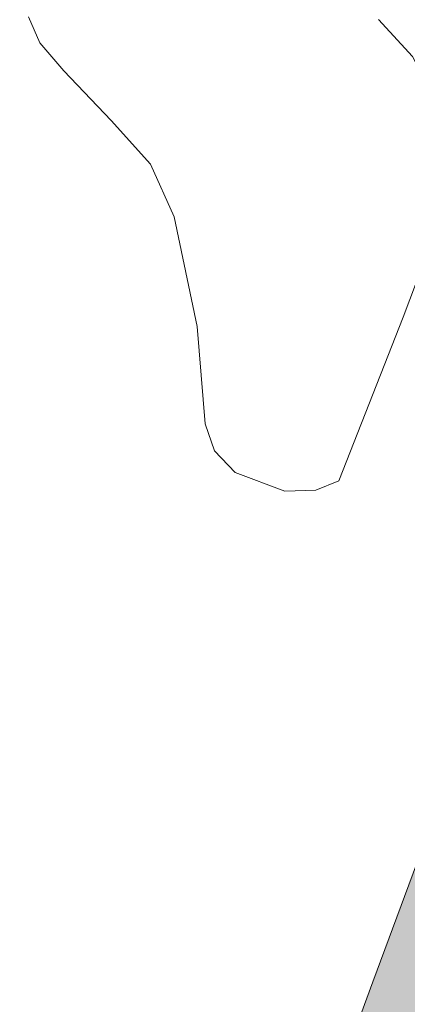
# Model space of a CAD drawing. Header units: metres. Extents: x 187916 to 189411, y 333285 to 334910.
# Tile 52 of 256: x 188100 to 188109, y 334582 to 334605. Entities that reach past the tile are written whole.
import ezdxf

# ---------------------------------------------------------------- set-up
doc = ezdxf.new("R2010")
doc.units = ezdxf.units.M
for name, color, linetype, lineweight in [('B-ME-IE-TERREINAFSCHEIDING_KUNSTMATIG_MUUR-G', 253, 'IE-TERREINAFSCHEIDING-KUNSTMATIG-DICHT', 18), ('B-WE-OG-BEBOUWING-GV', 253, 'Continuous', 15), ('B-WE-OG-TERREIN_ERF-GV', 253, 'Continuous', 15), ('N-WE-VH-VERHARDING_TEGEL-A', 254, 'Continuous', 5)]:
    doc.layers.add(name, color=color, linetype=linetype, lineweight=lineweight)
doc.linetypes.add('IE-TERREINAFSCHEIDING-KUNSTMATIG-DICHT', pattern='A,8,-1,[82,NLCS.SHX,S=0.75,R=90,X=0,Y=0],-1', length=10)

# ---------------------------------------------------------------- blocks, each defined once
blk = doc.blocks.new('DTM')
at = {"layer": 'B-ME-IE-TERREINAFSCHEIDING_KUNSTMATIG_MUUR-G', "ltscale": 0.2, "flags": 128}
for points in [[(188108.176, 334582.436), (188110.268, 334588.067)], [(188105.53, 334575.233), (188108.176, 334582.436)]]:
    blk.add_lwpolyline(points, dxfattribs=at)
at = {"layer": 'B-WE-OG-BEBOUWING-GV', "ltscale": 0.2, "flags": 128}
blk.add_lwpolyline([(188108.309, 334605.222), (188109.119, 334604.348), (188109.571, 334603.474), (188109.773, 334602.709), (188109.897, 334601.337), (188109.818, 334600.619), (188108.896, 334598.171), (188107.37, 334594.295), (188106.83, 334594.073), (188106.094, 334594.049), (188104.918, 334594.491), (188104.428, 334595.006), (188104.208, 334595.643), (188104.014, 334597.948), (188103.476, 334600.546), (188102.914, 334601.797), (188101.983, 334602.827), (188100.856, 334604.004), (188100.293, 334604.667), (188100.024, 334605.28)], dxfattribs=at)
at = {"layer": 'B-WE-OG-TERREIN_ERF-GV', "ltscale": 0.2, "flags": 128}
blk.add_lwpolyline([(188100.024, 334605.28), (188100.293, 334604.667), (188100.856, 334604.004), (188101.983, 334602.827), (188102.914, 334601.797), (188103.476, 334600.546), (188104.014, 334597.948), (188104.208, 334595.643), (188104.428, 334595.006), (188104.918, 334594.491), (188106.094, 334594.049), (188106.83, 334594.073), (188107.37, 334594.295), (188108.896, 334598.171), (188109.818, 334600.619), (188109.897, 334601.337), (188109.773, 334602.709), (188109.571, 334603.474), (188109.119, 334604.348), (188108.309, 334605.222)], dxfattribs=at)
blk = doc.blocks.new('ontwerp Wilhelmina- & Engelenkampstraat')
at = {"layer": 'N-WE-VH-VERHARDING_TEGEL-A', "transparency": 33554610}
h = blk.add_hatch(color=256, dxfattribs=at)
h.dxf.hatch_style = 1
edge = h.paths.add_edge_path()
edge.add_line((188120.142, 334596.55), (188120.442, 334597.503))
edge.add_arc((188084.948, 334608.277), 37.093, 343.1153, 343.263)
edge.add_line((188120.469, 334597.595), (188120.193, 334597.67))
edge.add_line((188120.193, 334597.67), (188119.904, 334597.748))
edge.add_line((188119.904, 334597.748), (188119.982, 334598.038))
edge.add_line((188119.982, 334598.038), (188120.061, 334598.327))
edge.add_line((188120.061, 334598.327), (188120.139, 334598.617))
edge.add_line((188120.139, 334598.617), (188120.218, 334598.906))
edge.add_line((188120.218, 334598.906), (188120.296, 334599.196))
edge.add_line((188120.296, 334599.196), (188120.375, 334599.485))
edge.add_line((188120.375, 334599.485), (188120.665, 334599.407))
edge.add_line((188120.665, 334599.407), (188120.946, 334599.331))
edge.add_arc((188084.948, 334608.277), 37.093, 346.0436, 346.1919)
edge.add_line((188120.969, 334599.424), (188121.193, 334600.397))
edge.add_arc((188083.942, 334608.588), 38.141, 347.5995, 358.3404)
edge.add_line((188122.067, 334607.483), (188117.947, 334609.009))
edge.add_line((188117.947, 334609.009), (188117.824, 334608.673))
edge.add_line((188117.824, 334608.673), (188118.052, 334608.588))
edge.add_line((188118.052, 334608.588), (188119.919, 334607.89))
edge.add_line((188119.919, 334607.89), (188117.674, 334601.731))
edge.add_line((188117.674, 334601.731), (188114.594, 334593.403))
edge.add_line((188114.594, 334593.403), (188111.435, 334584.885))
edge.add_line((188111.435, 334584.885), (188109.529, 334585.557))
edge.add_line((188109.529, 334585.557), (188109.358, 334585.617))
edge.add_line((188109.358, 334585.617), (188108.176, 334582.436))
edge.add_line((188108.176, 334582.436), (188105.53, 334575.233))
edge.add_line((188105.53, 334575.233), (188104.188, 334575.701))
edge.add_line((188104.188, 334575.701), (188100.58, 334576.973))
edge.add_line((188100.58, 334576.973), (188099.937, 334575.322))
edge.add_arc((188101.614, 334574.669), 1.8, 158.7234, 250.101)
edge.add_line((188101.001, 334572.977), (188104.822, 334571.594))
edge.add_arc((188105.435, 334573.286), 1.8, 250.101, 330.1035)
edge.add_line((188106.995, 334572.389), (188107.045, 334572.476))
edge.add_line((188107.045, 334572.476), (188107.513, 334573.129))
edge.add_line((188107.513, 334573.129), (188107.563, 334573.216))
edge.add_line((188107.563, 334573.216), (188115.302, 334586.676))
edge.add_line((188115.302, 334586.676), (188115.8, 334587.543))
edge.add_line((188115.8, 334587.543), (188115.873, 334587.67))
edge.add_line((188115.873, 334587.67), (188115.613, 334587.819))
edge.add_line((188115.613, 334587.819), (188115.353, 334587.969))
edge.add_line((188115.353, 334587.969), (188115.502, 334588.229))
edge.add_line((188115.502, 334588.229), (188115.652, 334588.489))
edge.add_line((188115.652, 334588.489), (188115.801, 334588.749))
edge.add_line((188115.801, 334588.749), (188115.951, 334589.009))
edge.add_line((188115.951, 334589.009), (188116.101, 334589.269))
edge.add_line((188116.101, 334589.269), (188116.25, 334589.529))
edge.add_line((188116.25, 334589.529), (188116.51, 334589.38))
edge.add_line((188116.51, 334589.38), (188116.77, 334589.23))
edge.add_line((188116.77, 334589.23), (188116.797, 334589.277))
edge.add_line((188116.797, 334589.277), (188117.296, 334590.144))
edge.add_line((188117.296, 334590.144), (188117.552, 334590.589))
edge.add_arc((188095.982, 334602.99), 24.88, 330.1035, 335.4907)
edge.add_arc((188083.659, 334608.609), 38.424, 335.4907, 341.7102)
h.paths.add_polyline_path([(188116.105, 334594.894), (188115.824, 334594.998), (188116.448, 334596.686), (188116.729, 334596.582)], flags=16)
h.paths.add_polyline_path([(188117.135, 334596.884), (188117.025, 334597.163), (188119.536, 334598.155), (188119.646, 334597.875)], flags=16)
h.paths.add_polyline_path([(188115.277, 334592.658), (188114.652, 334590.97), (188114.37, 334591.074), (188114.996, 334592.762)], flags=16)
h.paths.add_polyline_path([(188117, 334597.314), (188116.719, 334597.418), (188117.343, 334599.107), (188117.625, 334599.003)], flags=16)
h.paths.add_polyline_path([(188115.034, 334590.265), (188115.792, 334589.335), (188115.56, 334589.146), (188114.801, 334590.075), (188114.612, 334590.308), (188114.844, 334590.497)], flags=16)

msp = doc.modelspace()

# ---------------------------------------------------------------- block references
msp.add_blockref('DTM', (0, 0))

# ---------------------------------------------------------------- next in the draw order: block references
msp.add_blockref('ontwerp Wilhelmina- & Engelenkampstraat', (0, 0))

doc.saveas('drawing.dxf')
